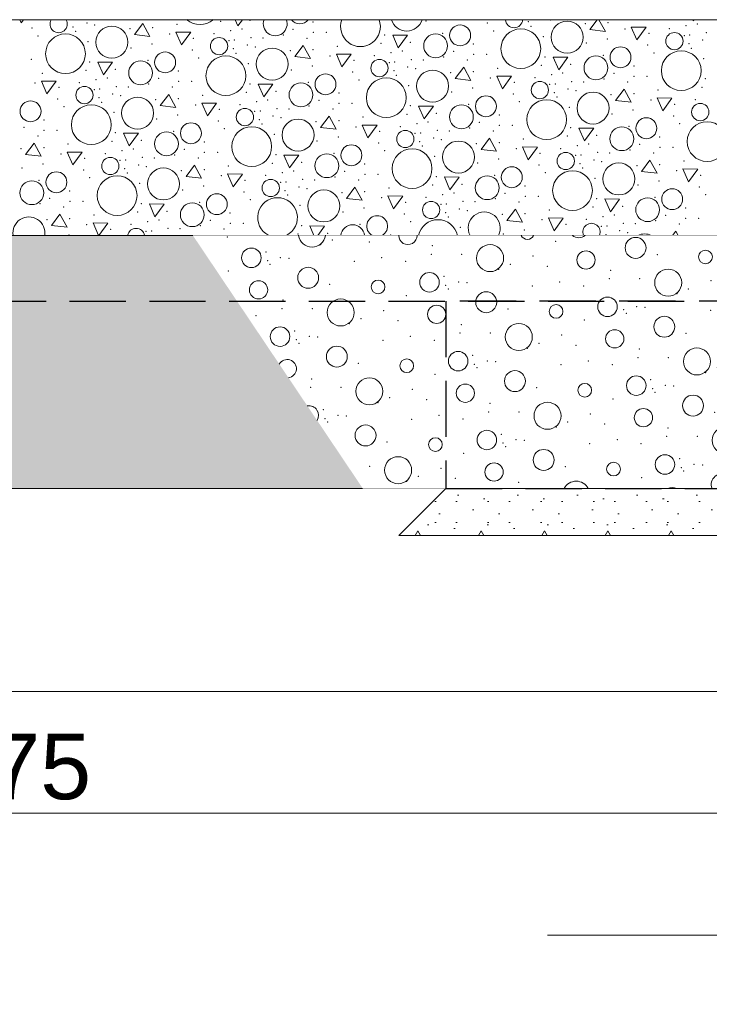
# Model space of a CAD drawing. Header units: millimetres. Extents: x -12989 to 381814, y -50461 to 30884.
# Tile 76 of 111: x 375924 to 377394, y -48361 to -46261. Entities that reach past the tile are written whole.
import ezdxf

# ---------------------------------------------------------------- set-up
doc = ezdxf.new("R2010")
doc.units = ezdxf.units.MM
doc.header["$MEASUREMENT"] = 0
doc.linetypes.add('Krawędzie ukryte', pattern=[170, 120, -50])
doc.linetypes.add('Wipeout_Contour', pattern=[1000, 0, -1000])
for name, color, linetype, lineweight in [('0_Nr_pióra__21', 7, 'Continuous', 25), ('A__STROPY_Nr_pióra__49', 7, 'Continuous', 15), ('A__STROPY_Nr_pióra__69', 7, 'Continuous', 13), ('A_WYPEŁNIENIA RYSUNKI_Nr_pióra__18', 9, 'Continuous', 13), ('Nowe_A_OZN_ODNOSNIKI_Nr_pióra__6', 7, 'Continuous', 13), ('Nowe_A_OZN_ODNOSNIKI_Nr_pióra__85', 7, 'Continuous', 13), ('Nowe_A_WYM_Nr_pióra__1', 7, 'Continuous', 13), ('Nowe_A_WYM_Nr_pióra__45', 7, 'Continuous', 15), ('Nowe_A_WYM_Nr_pióra__85', 7, 'Continuous', 13)]:
    doc.layers.add(name, color=color, linetype=linetype, lineweight=lineweight)
for name, color, linetype in [('A__STROPY', 7, 'Continuous'), ('A_WYPEŁNIENIA RYSUNKI', 7, 'Continuous'), ('Nowe_A_WYM', 7, 'Continuous')]:
    doc.layers.add(name, color=color, linetype=linetype)
for name, color, linetype, lineweight, true_color in [('A__STROPY_Nr_pióra__173', 7, 'Continuous', 5, 0x6a6a6a), ('A__STROPY_Nr_pióra__178', 7, 'Continuous', 5, 0x6a6a6a), ('A_WYPEŁNIENIA RYSUNKI_Nr_pióra__242', 7, 'Continuous', 13, 0xa7a7a7)]:
    doc.layers.add(name, color=color, linetype=linetype, lineweight=lineweight, true_color=true_color)
doc.styles.add('STYL_AUTOMATYCZNY_4', font='arial.ttf')
doc.dimstyles.new('STYL_AUTOMATYCZNY__1', dxfattribs={"dimtxt": 139.999998, "dimasz": 57, "dimexe": 0.18, "dimexo": 0.0625, "dimgap": 0, "dimtad": 1, "dimtih": 1, "dimtoh": 1, "dimdec": 0, "dimlfac": 0.1, "dimzin": 0, "dimdsep": 46, "dimtxsty": 'STYL_AUTOMATYCZNY_4', "dimblk": 'ARROWHEAD_6', "dimblk1": 'ARROWHEAD_6', "dimblk2": 'ARROWHEAD_6', "dimcen": 0.09, "dimse1": 1, "dimse2": 1, "dimclrd": 7, "dimclre": 7, "dimclrt": 7, "dimadec": 0, "dimazin": 0, "dimtfac": 1, "dimtdec": 4, "dimtmove": 0, "dimatfit": 3, "dimfxl": 0, "dimtolj": 1, "dimtzin": 0, "dimarcsym": 0})
doc.dimstyles.new('STYL_AUTOMATYCZNY__2', dxfattribs={"dimtxt": 139.999998, "dimasz": 57, "dimexe": 0.18, "dimexo": 0.0625, "dimgap": 0, "dimtad": 1, "dimdec": 0, "dimlfac": 0.1, "dimzin": 0, "dimdsep": 46, "dimtxsty": 'STYL_AUTOMATYCZNY_4', "dimblk": 'ARROWHEAD_6', "dimblk1": 'ARROWHEAD_6', "dimblk2": 'ARROWHEAD_6', "dimcen": 0.09, "dimse1": 1, "dimse2": 1, "dimclrd": 7, "dimclre": 7, "dimclrt": 7, "dimadec": 0, "dimazin": 0, "dimtfac": 1, "dimtdec": 4, "dimtmove": 0, "dimatfit": 3, "dimfxl": 0, "dimtolj": 1, "dimtzin": 0, "dimarcsym": 0})
doc.dimstyles.new('STYL_AUTOMATYCZNY__3', dxfattribs={"dimtxt": 0.18, "dimasz": 91.2, "dimexe": 0.18, "dimexo": 0.0625, "dimgap": 0, "dimtad": 0, "dimtih": 1, "dimtoh": 1, "dimdec": 4, "dimzin": 0, "dimdsep": 46, "dimcen": 0.09, "dimadec": 0, "dimazin": 0, "dimtfac": 1, "dimtdec": 4, "dimtmove": 0, "dimatfit": 3, "dimldrblk": 'ARROWHEAD_5', "dimfxl": 0, "dimtolj": 1, "dimtzin": 0, "dimarcsym": 0})

# ---------------------------------------------------------------- blocks, each defined once
blk = doc.blocks.new('*X105', base_point=(363535.4, -45960.6))
at = {"layer": 'A__STROPY_Nr_pióra__178', "color": 251, "linetype": 'Continuous', "lineweight": 5, "true_color": 0x6a6a6a}
for p, q in [((375924, -46260.6), (375927.1, -46267.6)), ((375927.1, -46267.6), (375932.2, -46260.6)), ((376383.4, -46260.6), (376389.2, -46274)), ((376389.2, -46274), (376399, -46260.6)), ((377155.3, -46260.6), (377139.3, -46281.6)), ((377172.6, -46285.6), (377159, -46260.6)), ((377358.9, -46260.6), (377360.1, -46263.3)), ((377360.1, -46263.3), (377362.1, -46260.6)), ((376186.6, -46268.5), (376168.4, -46292.3)), ((376201.7, -46296.3), (376186.6, -46268.5)), ((377139.3, -46281.6), (377172.6, -46285.6)), ((377228, -46276.3), (377240, -46303.8)), ((377259.6, -46276.6), (377228, -46276.3)), ((377240, -46303.8), (377259.6, -46276.6)), ((376168.4, -46292.3), (376201.7, -46296.3)), ((376257.1, -46287), (376269.1, -46314.5)), ((376288.7, -46287.3), (376257.1, -46287)), ((376269.1, -46314.5), (376288.7, -46287.3)), ((376719.3, -46293.4), (376731.2, -46320.9)), ((376750.9, -46293.7), (376719.3, -46293.4)), ((376731.2, -46320.9), (376750.9, -46293.7)), ((376528.6, -46315.4), (376510.4, -46339.2)), ((376543.7, -46343.1), (376528.6, -46315.4)), ((376510.4, -46339.2), (376543.7, -46343.1)), ((376599.1, -46333.9), (376611.1, -46361.3)), ((376630.7, -46334.2), (376599.1, -46333.9)), ((376611.1, -46361.3), (376630.7, -46334.2)), ((377061.2, -46340.3), (377073.2, -46367.7)), ((377092.9, -46340.6), (377061.2, -46340.3)), ((377073.2, -46367.7), (377092.9, -46340.6)), ((376090.4, -46351), (376102.3, -46378.5)), ((376122, -46351.3), (376090.4, -46351)), ((376102.3, -46378.5), (376122, -46351.3)), ((376870.6, -46362.2), (376852.4, -46386)), ((376885.7, -46390), (376870.6, -46362.2)), ((376852.4, -46386), (376885.7, -46390)), ((376941.1, -46380.7), (376953, -46408.2)), ((376972.7, -46381.1), (376941.1, -46380.7)), ((376953, -46408.2), (376972.7, -46381.1)), ((375970.2, -46391.5), (375982.1, -46418.9)), ((376001.8, -46391.8), (375970.2, -46391.5)), ((375982.1, -46418.9), (376001.8, -46391.8)), ((376432.3, -46397.9), (376444.3, -46425.3)), ((376464, -46398.2), (376432.3, -46397.9)), ((376444.3, -46425.3), (376464, -46398.2)), ((377212.5, -46409.1), (377194.4, -46432.9)), ((377227.7, -46436.8), (377212.5, -46409.1)), ((376241.6, -46419.8), (376223.5, -46443.6)), ((376256.8, -46447.6), (376241.6, -46419.8)), ((377283.1, -46427.6), (377295, -46455.1)), ((377314.7, -46427.9), (377283.1, -46427.6)), ((377295, -46455.1), (377314.7, -46427.9)), ((376223.5, -46443.6), (376256.8, -46447.6)), ((376312.2, -46438.3), (376324.1, -46465.8)), ((376343.8, -46438.6), (376312.2, -46438.3)), ((376324.1, -46465.8), (376343.8, -46438.6)), ((376774.3, -46444.7), (376786.3, -46472.2)), ((376806, -46445), (376774.3, -46444.7)), ((376786.3, -46472.2), (376806, -46445)), ((377194.4, -46432.9), (377227.7, -46436.8)), ((376583.6, -46466.7), (376565.5, -46490.5)), ((376598.8, -46494.4), (376583.6, -46466.7)), ((376565.5, -46490.5), (376598.8, -46494.4)), ((376654.2, -46485.2), (376666.1, -46512.6)), ((376685.8, -46485.5), (376654.2, -46485.2)), ((376666.1, -46512.6), (376685.8, -46485.5)), ((377116.3, -46491.6), (377128.3, -46519)), ((377147.9, -46491.9), (377116.3, -46491.6)), ((377128.3, -46519), (377147.9, -46491.9)), ((376145.4, -46502.3), (376157.4, -46529.7)), ((376177, -46502.6), (376145.4, -46502.3)), ((376157.4, -46529.7), (376177, -46502.6)), ((376925.6, -46513.5), (376907.5, -46537.3)), ((376940.8, -46541.3), (376925.6, -46513.5)), ((375954.7, -46524.2), (375936.6, -46548)), ((375969.9, -46552), (375954.7, -46524.2)), ((376996.2, -46532), (377008.1, -46559.5)), ((377027.8, -46532.3), (376996.2, -46532)), ((377008.1, -46559.5), (377027.8, -46532.3)), ((375936.6, -46548), (375969.9, -46552)), ((376025.3, -46542.8), (376037.2, -46570.2)), ((376056.9, -46543.1), (376025.3, -46542.8)), ((376037.2, -46570.2), (376056.9, -46543.1)), ((376487.4, -46549.2), (376499.3, -46576.6)), ((376519, -46549.5), (376487.4, -46549.2)), ((376499.3, -46576.6), (376519, -46549.5)), ((376907.5, -46537.3), (376940.8, -46541.3)), ((376296.7, -46571.1), (376278.6, -46594.9)), ((376311.9, -46598.8), (376296.7, -46571.1)), ((377267.6, -46560.4), (377249.5, -46584.2)), ((377282.8, -46588.1), (377267.6, -46560.4)), ((376278.6, -46594.9), (376311.9, -46598.8)), ((376367.3, -46589.6), (376379.2, -46617.1)), ((376398.9, -46589.9), (376367.3, -46589.6)), ((376379.2, -46617.1), (376398.9, -46589.9)), ((376829.4, -46596), (376841.3, -46623.5)), ((376861, -46596.3), (376829.4, -46596)), ((376841.3, -46623.5), (376861, -46596.3)), ((377249.5, -46584.2), (377282.8, -46588.1)), ((377338.1, -46578.9), (377350.1, -46606.3)), ((377369.8, -46579.2), (377338.1, -46578.9)), ((377350.1, -46606.3), (377369.8, -46579.2)), ((376638.7, -46618), (376620.6, -46641.8)), ((376653.9, -46645.7), (376638.7, -46618)), ((376709.2, -46636.5), (376721.2, -46663.9)), ((376740.9, -46636.8), (376709.2, -46636.5)), ((376721.2, -46663.9), (376740.9, -46636.8)), ((376200.5, -46653.6), (376212.4, -46681)), ((376232.1, -46653.9), (376200.5, -46653.6)), ((376212.4, -46681), (376232.1, -46653.9)), ((376620.6, -46641.8), (376653.9, -46645.7)), ((377171.4, -46642.9), (377183.3, -46670.3)), ((377203, -46643.2), (377171.4, -46642.9)), ((377183.3, -46670.3), (377203, -46643.2)), ((376009.8, -46675.5), (375991.7, -46699.3)), ((376024.9, -46703.3), (376009.8, -46675.5)), ((376980.7, -46664.8), (376962.6, -46688.6)), ((376995.8, -46692.6), (376980.7, -46664.8)), ((375991.7, -46699.3), (376024.9, -46703.3)), ((376080.3, -46694), (376091.9, -46720.6)), ((376112, -46694.3), (376080.3, -46694)), ((376092.9, -46720.6), (376112, -46694.3)), ((376542.5, -46700.5), (376551.2, -46720.6)), ((376574.1, -46700.8), (376542.5, -46700.5)), ((376559.7, -46720.6), (376574.1, -46700.8)), ((376962.6, -46688.6), (376995.8, -46692.6)), ((377051.2, -46683.3), (377063.2, -46710.8)), ((377082.8, -46683.6), (377051.2, -46683.3)), ((377063.2, -46710.8), (377082.8, -46683.6)), ((377322.7, -46711.7), (377315.9, -46720.6)), ((377327.5, -46720.6), (377322.7, -46711.7))]:
    blk.add_line(p, q, dxfattribs=at)
for centre, radius in [((376120.3, -46308.5), 34.1), ((376862.9, -46294), 22.3), ((376992.4, -46322.4), 42.4), ((377091.2, -46297.8), 34.1), ((376021.6, -46333.2), 42.4), ((376349, -46317), 18.4), ((376810.7, -46316.4), 25.4), ((377319.9, -46306.3), 18.4), ((376462.3, -46355.3), 34.1), ((377204.9, -46340.8), 22.3), ((376234, -46351.6), 22.3), ((376363.5, -46380), 42.4), ((376691, -46363.8), 18.4), ((377152.6, -46363.2), 25.4), ((377334.4, -46369.3), 42.4), ((376181.7, -46373.9), 25.4), ((376576, -46398.4), 22.3), ((376705.5, -46426.9), 42.4), ((376804.3, -46402.2), 34.1), ((376062.1, -46421.4), 18.4), ((376523.7, -46420.8), 25.4), ((377033, -46410.7), 18.4), ((376175.4, -46459.8), 34.1), ((376918, -46445.3), 22.3), ((377146.3, -46449), 34.1), ((375947.1, -46456), 22.3), ((376076.6, -46484.5), 42.4), ((376404.1, -46468.3), 18.4), ((376865.7, -46467.7), 25.4), ((377047.5, -46473.7), 42.4), ((377375, -46457.6), 18.4), ((376517.4, -46506.6), 34.1), ((377260, -46492.1), 22.3), ((376289.1, -46502.8), 22.3), ((376418.6, -46531.3), 42.4), ((377207.7, -46514.5), 25.4), ((377389.5, -46520.6), 42.4), ((376236.8, -46525.2), 25.4), ((376746.1, -46515.1), 18.4), ((376631.1, -46549.7), 22.3), ((376760.6, -46578.2), 42.4), ((376859.4, -46553.5), 34.1), ((376117.2, -46572.7), 18.4), ((376578.8, -46572.1), 25.4), ((377088.1, -46562), 18.4), ((376230.4, -46611), 34.1), ((376973.1, -46596.6), 22.3), ((377201.3, -46600.3), 34.1), ((376002.2, -46607.3), 22.3), ((376131.7, -46635.7), 42.4), ((376920.8, -46619), 25.4), ((377102.6, -46625), 42.4), ((375949.9, -46629.7), 25.4), ((376459.2, -46619.6), 18.4), ((376344.2, -46654.1), 22.3), ((376572.4, -46657.9), 34.1), ((377262.8, -46665.8), 25.4), ((377315.1, -46643.4), 22.3), ((376291.9, -46676.5), 25.4), ((376801.2, -46666.4), 18.4)]:
    blk.add_circle(centre, radius, dxfattribs=at)
for centre, radius, start, end in [((376007, -46270.1), 18.4, 148.7945, 31.2055), ((376308.5, -46228.7), 42.4, 228.6475, 311.3525), ((376468.7, -46269.5), 25.4, 159.4631, 20.5369), ((376521, -46247.1), 22.3, 217.1244, 322.8756), ((376650.5, -46275.6), 42.4, 159.3112, 20.6888), ((376749.2, -46250.9), 34.1, 196.5056, 343.4944), ((376977.9, -46259.4), 18.4, 183.6786, 356.3214), ((376473.7, -46682.6), 42.4, 296.4867, 243.5133), ((375943.5, -46715.5), 34.1, 351.3846, 188.6154), ((376686.1, -46701), 22.3, 298.5683, 241.4317), ((376914.4, -46704.8), 34.1, 332.3748, 207.6252), ((376633.9, -46723.4), 25.4, 6.3086, 173.6914), ((376815.7, -46729.5), 42.4, 12.0587, 167.9413), ((377143.1, -46713.3), 18.4, 336.5916, 203.4084), ((376172.2, -46724), 18.4, 10.6603, 169.3397), ((377256.4, -46751.6), 34.1, 65.4219, 114.5781)]:
    blk.add_arc(centre, radius, start, end, dxfattribs=at)
for p in [(376415.1, -46262.1), (376415.1, -46262.1), (377055, -46260.9), (375950.1, -46278.5), (376037.8, -46275.9), (376067.3, -46267.7), (376084.1, -46271.6), (376158.8, -46279.7), (376207.4, -46277.8), (376259, -46270.3), (376352.4, -46264), (376397.8, -46280.5), (376506.9, -46281.3), (376549.4, -46265.8), (376790, -46263.5), (376921, -46267.8), (377008.6, -46265.1), (377014.2, -46274.5), (377129.7, -46269), (377178.3, -46267.1), (377214.6, -46280.3), (377309.2, -46279.6), (377344.7, -46273.4), (377368.7, -46269.8), (375963.3, -46295.1), (376043.4, -46285.3), (376243.7, -46291), (376294.5, -46300.4), (376338.3, -46290.3), (376373.8, -46284.2), (376381.8, -46304.2), (376417.1, -46298.8), (376442.7, -46299.6), (376485.9, -46293.2), (376536.5, -46300.1), (376549.7, -46287.7), (376577.6, -46287.7), (376702, -46293), (376826.1, -46290), (376934.2, -46284.4), (377040.5, -46296.5), (377176.8, -46301.7), (377265.4, -46289.6), (377340.8, -46294.4), (377352.7, -46293.5), (377380.1, -46303.8), (377388, -46288.1), (376069.6, -46307.3), (376161, -46321.1), (376205.9, -46312.5), (376292.1, -46325.4), (376369.9, -46305.1), (376379.7, -46322.7), (376409.3, -46314.5), (376426.1, -46318.5), (376549.4, -46324.6), (376601, -46317.1), (376694.4, -46310.9), (376757, -46309), (376757, -46309), (376891.4, -46312.7), (377131.9, -46310.4), (377263, -46314.7), (377350.6, -46312), (377356.2, -46321.4), (375948.7, -46345.2), (376305.3, -46342), (376385.3, -46332.1), (376500.8, -46326.6), (376585.7, -46337.9), (376680.3, -46337.2), (376715.8, -46331), (376739.8, -46327.4), (376759.1, -46345.6), (376784.7, -46346.4), (376827.9, -46340.1), (376848.9, -46328.1), (376878.5, -46346.9), (376891.7, -46334.5), (376919.6, -46334.5), (377044, -46339.9), (377168.1, -46336.9), (377276.2, -46331.3), (377382.5, -46343.4), (376073.1, -46350.6), (376128.1, -46366.6), (376128.1, -46366.6), (376197.2, -46347.6), (376411.6, -46354.1), (376503, -46368), (376547.9, -46359.3), (376636.5, -46347.2), (376711.9, -46352), (376723.7, -46351), (376751.2, -46361.4), (376768, -46365.3), (376942.9, -46364), (377036.4, -46357.7), (377099, -46355.9), (377099, -46355.9), (377233.4, -46359.5), (375972.1, -46374.7), (376065.5, -46368.4), (376086.9, -46388.6), (376110.9, -46384.9), (376220, -46385.7), (376262.5, -46370.2), (376634.1, -46372.2), (376647.3, -46388.9), (376721.7, -46369.6), (376727.3, -46379), (376842.8, -46373.5), (376891.4, -46371.5), (376927.7, -46384.7), (377022.3, -46384.1), (377057.8, -46377.9), (377081.8, -46374.2), (377169.9, -46386.9), (377190.9, -46375), (377233.7, -46381.4), (377261.6, -46381.4), (377386, -46386.7), (375956.8, -46395.4), (376007.5, -46404.8), (376051.4, -46394.8), (376083, -46409.5), (376094.8, -46408.6), (376130.2, -46403.2), (376155.8, -46404), (376199, -46397.6), (376249.6, -46404.5), (376262.8, -46392.1), (376290.7, -46392.1), (376415.1, -46397.5), (376539.2, -46394.5), (376753.6, -46401), (376889.9, -46406.2), (376978.4, -46394.1), (377053.9, -46398.8), (377065.7, -46397.9), (377093.2, -46408.2), (377101.1, -46392.5), (377126.7, -46393.3), (377220.5, -46393.8), (377378.4, -46404.6), (376005.2, -46429.8), (376092.8, -46427.2), (376122.3, -46419), (376139.1, -46422.9), (376262.5, -46429.1), (376314, -46421.6), (376407.5, -46415.3), (376470.1, -46413.4), (376470.1, -46413.4), (376604.4, -46417.1), (376845, -46414.8), (376976.1, -46419.1), (377063.7, -46416.4), (377069.3, -46425.8), (377110, -46412.2), (377184.7, -46420.3), (377233.4, -46418.4), (377284.9, -46410.9), (377364.2, -46430.9), (376018.4, -46446.4), (376098.4, -46436.5), (376213.8, -46431), (376298.8, -46442.3), (376349.5, -46451.6), (376393.4, -46441.6), (376428.9, -46435.4), (376452.9, -46431.8), (376472.2, -46450.1), (376497.8, -46450.9), (376541, -46444.5), (376562, -46432.6), (376591.6, -46451.4), (376604.8, -46439), (376632.6, -46439), (376757, -46444.3), (376881.2, -46441.3), (376989.3, -46435.7), (377095.6, -46447.8), (377269.7, -46431.6), (377320.4, -46440.9), (376124.7, -46458.5), (376216.1, -46472.4), (376261, -46463.7), (376425, -46456.4), (376436.8, -46455.5), (376464.3, -46465.8), (376481.1, -46469.8), (376656, -46468.4), (376749.5, -46462.2), (376812.1, -46460.3), (376812.1, -46460.3), (376946.4, -46464), (377187, -46461.7), (377231.9, -46453), (377318.1, -46466), (375933.1, -46490.1), (375975.5, -46474.7), (376347.2, -46476.7), (376360.4, -46493.3), (376434.8, -46474), (376440.4, -46483.4), (376555.8, -46477.9), (376604.5, -46475.9), (376640.8, -46489.2), (376735.3, -46488.5), (376770.9, -46482.3), (376794.8, -46478.6), (376883, -46491.3), (376904, -46479.4), (376946.8, -46485.8), (376974.6, -46485.8), (377099, -46491.2), (377223.2, -46488.2), (377331.3, -46482.6), (375962.7, -46508.9), (375975.9, -46496.5), (376003.7, -46496.5), (376128.1, -46501.9), (376252.3, -46498.9), (376466.6, -46505.4), (376603, -46510.6), (376691.5, -46498.5), (376767, -46503.2), (376778.8, -46502.3), (376806.3, -46512.7), (376814.2, -46496.9), (376839.8, -46497.7), (376933.6, -46498.2), (377091.5, -46509), (377154.1, -46507.2), (377154.1, -46507.2), (377288.4, -46510.8), (375926.9, -46535.5), (375975.6, -46533.5), (376027.1, -46526), (376120.6, -46519.7), (376183.2, -46517.9), (376183.2, -46517.9), (376317.5, -46521.5), (376558.1, -46519.3), (376689.2, -46523.5), (376776.8, -46520.9), (376782.4, -46530.3), (376823.1, -46516.6), (376897.8, -46524.8), (376946.5, -46522.8), (376998, -46515.3), (377077.3, -46535.4), (377112.9, -46529.2), (377136.8, -46525.5), (377246, -46526.3), (377288.8, -46532.7), (377316.6, -46532.7), (376011.9, -46546.7), (376062.6, -46556.1), (376106.4, -46546.1), (376142, -46539.9), (376165.9, -46536.2), (376185.2, -46554.5), (376210.9, -46555.3), (376254.1, -46548.9), (376275.1, -46537), (376304.7, -46555.8), (376317.9, -46543.4), (376345.7, -46543.4), (376470.1, -46548.7), (376594.3, -46545.8), (376702.4, -46540.1), (376808.6, -46552.3), (376982.8, -46536), (377033.5, -46545.4), (377109, -46550.1), (377120.8, -46549.2), (377156.1, -46543.8), (377181.7, -46544.6), (377225, -46538.2), (377275.6, -46545.1), (375929.2, -46576.8), (375974, -46568.2), (376138.1, -46560.8), (376149.9, -46559.9), (376177.4, -46570.2), (376194.2, -46574.2), (376369.1, -46572.9), (376462.6, -46566.6), (376525.2, -46564.7), (376525.2, -46564.7), (376659.5, -46568.4), (376900.1, -46566.1), (376944.9, -46557.5), (377031.2, -46570.4), (377118.8, -46567.7), (377124.4, -46577.1), (377148.3, -46559.5), (377165.1, -46563.5), (377239.8, -46571.6), (377288.4, -46569.7), (377340, -46562.1), (376060.3, -46581.1), (376073.5, -46597.7), (376147.9, -46578.4), (376153.5, -46587.8), (376268.9, -46582.3), (376317.5, -46580.4), (376353.9, -46593.6), (376448.4, -46592.9), (376484, -46586.7), (376507.9, -46583.1), (376596.1, -46595.8), (376617, -46583.9), (376659.9, -46590.3), (376687.7, -46590.3), (376812.1, -46595.6), (376936.3, -46592.6), (377044.4, -46587), (377324.8, -46582.9), (377375.5, -46592.2), (375965.4, -46603.3), (376179.7, -46609.8), (376316, -46615), (376404.6, -46602.9), (376480.1, -46607.7), (376491.9, -46606.8), (376519.4, -46617.1), (376527.2, -46601.4), (376552.8, -46602.2), (376646.7, -46602.7), (376711.1, -46619.7), (376804.5, -46613.4), (376867.2, -46611.6), (376867.2, -46611.6), (377001.5, -46615.3), (377150.6, -46599.1), (377242.1, -46613), (377286.9, -46604.3), (377373.1, -46617.3), (376030.6, -46626), (376271.2, -46623.7), (376402.2, -46628), (376489.9, -46625.3), (376495.5, -46634.7), (376536.2, -46621), (376610.9, -46629.2), (376659.5, -46627.2), (376695.9, -46640.4), (376790.4, -46639.8), (376825.9, -46633.6), (376849.9, -46629.9), (376959, -46630.7), (377001.9, -46637.1), (377029.7, -46637.1), (377278.3, -46639.5), (377386.4, -46633.9), (375967.2, -46653.3), (375988.1, -46641.4), (376017.8, -46660.2), (376031, -46647.8), (376058.8, -46647.8), (376183.2, -46653.2), (376307.4, -46650.2), (376415.5, -46644.6), (376521.7, -46656.7), (376658, -46661.9), (376746.6, -46649.8), (376822.1, -46654.5), (376833.9, -46653.6), (376869.2, -46648.2), (376894.8, -46649), (376938.1, -46642.6), (376988.7, -46649.5), (377146.5, -46660.3), (377154.1, -46642.5), (377209.2, -46658.4), (377209.2, -46658.4), (376082.2, -46677.3), (376175.6, -46671), (376238.3, -46669.2), (376238.3, -46669.2), (376372.6, -46672.8), (376613.2, -46670.5), (376744.2, -46674.8), (376831.9, -46672.2), (376837.5, -46681.6), (376861.4, -46664), (376878.2, -46667.9), (376952.9, -46676), (377001.5, -46674.1), (377053.1, -46666.6), (377167.9, -46680.5), (377191.9, -46676.8), (377301, -46677.6), (377343.5, -46662.1), (375982, -46686.8), (376030.6, -46684.8), (376066.9, -46698), (376161.5, -46697.4), (376197, -46691.2), (376221, -46687.5), (376309.2, -46700.2), (376330.1, -46688.3), (376373, -46694.7), (376400.8, -46694.7), (376525.2, -46700), (376649.3, -46697.1), (376757.4, -46691.4), (376863.7, -46703.6), (377037.8, -46687.3), (377088.6, -46696.7), (377132.4, -46686.6), (377164, -46701.4), (377175.9, -46700.5), (377211.2, -46695.1), (377236.8, -46695.9), (377280, -46689.5), (377330.6, -46696.4), (377343.9, -46684), (377371.7, -46684), (376029.1, -46719.5), (376117.7, -46707.4), (376193.1, -46712.1), (376205, -46711.2), (376240.3, -46705.8), (376265.9, -46706.6), (376359.7, -46707.1), (376517.6, -46717.9), (376580.3, -46716), (376580.3, -46716), (376714.6, -46719.7), (376955.2, -46717.4), (377000, -46708.8), (377173.8, -46719), (377203.4, -46710.8), (377220.2, -46714.8)]:
    blk.add_point(p, dxfattribs=at)
blk = doc.blocks.new('ElemPrzekroju_87_1', base_point=(363535.4, -45960.6))
at = {"color": 254, "linetype": 'Wipeout_Contour', "lineweight": 0, "ltscale": 1496013.813862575}
blk.add_wipeout([(363818.5, -46720.6), (363818.5, -47260.6), (378258.5, -47260.6), (378258.5, -46720.6)], dxfattribs=at).dxf.layer = 'A__STROPY'
at = {"layer": 'A__STROPY_Nr_pióra__173', "linetype": 'Continuous', "lineweight": 5, "true_color": 0x6a6a6a}
h = blk.add_hatch(dxfattribs=at)
h.set_pattern_fill('Grunt_0001', color=251, style=0, pattern_type=2)
h.set_pattern_definition([(45, (363535.4, -45960.59), (-95.4594, 95.4594), []), (45, (363503.58, -45928.77), (-190.919, 190.919), []), (45, (363471.76, -45896.95), (-190.919, 190.919), []), (135, (363439.945, -45865.132), (31.8198, 31.8198), [135, -135])])
h.paths.add_polyline_path([(363818.5, -46720.6), (363818.5, -47260.6), (378258.5, -47260.6), (378258.5, -46720.6)])
at = {"layer": 'A__STROPY_Nr_pióra__69', "color": 7, "linetype": 'Continuous', "lineweight": 13}
blk.add_line((378258.5, -47260.6), (363818.5, -47260.6), dxfattribs=at)
at = {"color": 254, "linetype": 'Wipeout_Contour', "lineweight": 0, "ltscale": 1495763.64850737}
blk.add_wipeout([(363818.5, -46720.6), (378258.5, -46720.6), (378258.5, -46260.6), (363818.5, -46260.6)], dxfattribs=at).dxf.layer = 'A__STROPY'
at = {"layer": 'A__STROPY_Nr_pióra__49', "color": 7, "linetype": 'Continuous', "lineweight": 15}
for p, q in [((378258.5, -46260.6), (363818.5, -46260.6)), ((378258.5, -46720.6), (363818.5, -46720.6))]:
    blk.add_line(p, q, dxfattribs=at)
at = {"layer": 'A__STROPY', "lineweight": 0}
blk.add_blockref('*X105', (363535.4, -45960.6), dxfattribs=at)
blk = doc.blocks.new('*X163', base_point=(363535.4, -45960.6))
at = {"layer": 'A_WYPEŁNIENIA RYSUNKI_Nr_pióra__242', "color": 253, "linetype": 'Continuous', "lineweight": 13, "true_color": 0xa7a7a7}
for centre, radius in [((376926.9, -46769.1), 28.8), ((377237.1, -46747.3), 22.3), ((377495.7, -46757), 20.8), ((378004.7, -46757.7), 28.8), ((378209.2, -46761.7), 19.5), ((376417.9, -46768.4), 20.8), ((377131.4, -46773.1), 19.5), ((377386.1, -46766.7), 14.6), ((377616.8, -46799.6), 22.3), ((376539, -46811), 22.3), ((376797.6, -46820.6), 20.8), ((377306.6, -46821.4), 28.8), ((377511.1, -46825.3), 19.5), ((377765.8, -46819), 14.6), ((377875.4, -46809.2), 20.8), ((376433.2, -46836.8), 19.5), ((376688, -46830.4), 14.6), ((377996.5, -46851.8), 22.3), ((376918.6, -46863.2), 22.3), ((377686.3, -46873.6), 28.8), ((376608.4, -46885), 28.8), ((376812.9, -46889), 19.5), ((377067.6, -46882.7), 14.6), ((377177.2, -46872.9), 20.8), ((377890.7, -46877.6), 19.5), ((378145.5, -46871.2), 14.6), ((376988.1, -46937.3), 28.8), ((377298.3, -46915.5), 22.3), ((377556.9, -46925.1), 20.8), ((378065.9, -46925.9), 28.8), ((378270.4, -46929.8), 19.5), ((376479.1, -46936.5), 20.8), ((377192.6, -46941.3), 19.5), ((377447.3, -46934.9), 14.6), ((377678, -46967.7), 22.3), ((376600.2, -46979.2), 22.3), ((376858.8, -46988.8), 20.8), ((377367.8, -46989.5), 28.8), ((377572.3, -46993.5), 19.5), ((377827, -46987.1), 14.6), ((377936.6, -46977.4), 20.8), ((376749.2, -46998.6), 14.6), ((378057.7, -47020), 22.3), ((376979.9, -47031.4), 22.3), ((377747.5, -47041.8), 28.8), ((378316.3, -47029.6), 20.8), ((376669.6, -47053.2), 28.8), ((376874.1, -47057.2), 19.5), ((377128.8, -47050.8), 14.6), ((377238.5, -47041), 20.8), ((377952, -47045.8), 19.5), ((378206.7, -47039.4), 14.6), ((377049.3, -47105.4), 28.8), ((377359.5, -47083.7), 22.3), ((377618.1, -47093.3), 20.8), ((378127.1, -47094), 28.8), ((378331.6, -47098), 19.5), ((377253.8, -47109.4), 19.5), ((377508.5, -47103.1), 14.6), ((377739.2, -47135.9), 22.3), ((376661.4, -47147.3), 22.3), ((376920, -47157), 20.8), ((377429, -47157.7), 28.8), ((377633.5, -47161.7), 19.5), ((377888.2, -47155.3), 14.6), ((377997.8, -47145.5), 20.8), ((376810.4, -47166.7), 14.6), ((378118.9, -47188.2), 22.3), ((377041.1, -47199.6), 22.3), ((377808.7, -47209.9), 28.8), ((376730.8, -47221.4), 28.8), ((376935.3, -47225.3), 19.5), ((377190, -47219), 14.6), ((377299.7, -47209.2), 20.8), ((378013.2, -47213.9), 19.5), ((378267.9, -47207.6), 14.6)]:
    blk.add_circle(centre, radius, dxfattribs=at)
for centre, radius, start, end in [((376547.2, -46716.9), 28.8, 187.4365, 352.5635), ((376751.7, -46720.8), 19.5, 179.2524, 0.7476), ((377006.4, -46714.5), 14.6, 204.7615, 335.2385), ((377116, -46704.7), 20.8, 229.7626, 310.2374), ((377625.1, -46705.5), 28.8, 211.7682, 328.2318), ((377829.5, -46709.4), 19.5, 214.8816, 325.1184), ((378255.1, -46861.5), 20.8, 80.5345, 2.387), ((378376.2, -46904.1), 22.3, 147.3434, 212.6566), ((376494.4, -47004.9), 19.5, 277.4937, 150.2446), ((376540.3, -47104.7), 20.8, 329.0781, 98.6602), ((378377.5, -47197.8), 20.8, 164.7306, 195.2694), ((377110.5, -47273.6), 28.8, 26.9121, 153.0879), ((377420.7, -47251.8), 22.3, 336.7992, 203.2008), ((377679.3, -47261.5), 20.8, 2.3732, 177.6268), ((378188.4, -47262.2), 28.8, 3.1854, 176.8146), ((377315, -47277.6), 19.5, 60.5177, 119.4823), ((377569.7, -47271.2), 14.6, 46.895, 133.105)]:
    blk.add_arc(centre, radius, start, end, dxfattribs=at)
for p in [(376366.9, -46723.9), (377747.1, -46723.1), (378144.5, -46721.6), (376565.7, -46740.7), (376590.5, -46730.2), (376669.3, -46734.5), (376804, -46742.7), (377066.6, -46733), (377526.8, -46744.7), (377643.5, -46729.3), (377881.9, -46731.3), (376448.9, -46756.1), (376801.4, -46760.7), (376866.3, -46760.8), (376866.3, -46760.8), (377018.2, -46764.9), (377283.2, -46761.6), (377530.4, -46763.4), (377557.9, -46756.3), (377575.8, -46757.9), (377715.3, -46764.9), (377773.6, -46756.4), (377824.4, -46764.7), (377879.2, -46749.3), (377944.1, -46749.4), (377944.1, -46749.4), (378096, -46753.5), (376452.6, -46774.9), (376457.9, -46782.6), (376480, -46767.8), (376498, -46769.3), (376637.4, -46776.3), (376695.7, -46767.8), (376746.6, -46776.2), (376970.1, -46782.4), (377049, -46786.8), (377446.3, -46785.2), (377535.7, -46771.2), (378023.2, -46781.6), (378048, -46771), (378126.8, -46775.3), (376368.5, -46796.7), (376828.6, -46808.3), (376945.4, -46793), (377183.7, -46795), (377906.5, -46796.9), (377937.6, -46808.6), (378153.3, -46808.6), (376585, -46825.3), (376832.3, -46827.1), (376859.7, -46820), (376877.7, -46821.6), (377017.1, -46828.6), (377075.4, -46820.1), (377126.2, -46828.4), (377181.1, -46813), (377246, -46813), (377246, -46813), (377397.8, -46817.2), (377662.9, -46813.9), (377910.1, -46815.7), (377915.4, -46823.4), (377955.5, -46810.2), (378095, -46817.1), (378204.1, -46817), (376748.1, -46848.9), (376837.6, -46834.8), (377325.1, -46845.2), (377349.8, -46834.7), (377428.7, -46839), (377563.4, -46847.2), (377826, -46837.5), (376485.5, -46858.6), (377208.3, -46860.6), (377560.8, -46865.2), (377625.6, -46865.3), (377625.6, -46865.3), (377777.5, -46869.4), (378042.5, -46866.1), (378289.8, -46867.9), (378317.2, -46860.8), (378335.2, -46862.4), (376428.1, -46892.1), (376482.9, -46876.6), (376547.8, -46876.7), (376547.8, -46876.7), (376699.7, -46880.9), (376964.7, -46877.5), (377212, -46879.4), (377217.2, -46887.1), (377239.4, -46872.3), (377257.3, -46873.8), (377396.8, -46880.8), (377455.1, -46872.3), (377505.9, -46880.7), (377729.5, -46886.9), (377808.4, -46891.3), (378205.7, -46889.7), (378295.1, -46875.7), (376626.9, -46908.9), (376651.7, -46898.3), (376730.5, -46902.7), (376865.2, -46910.9), (377127.8, -46901.2), (377588, -46912.8), (377704.7, -46897.5), (377943.1, -46899.5), (376510.2, -46924.2), (376862.6, -46928.9), (376927.5, -46928.9), (376927.5, -46928.9), (377079.4, -46933.1), (377344.4, -46929.8), (377591.6, -46931.6), (377619.1, -46924.5), (377637, -46926.1), (377776.5, -46933.1), (377834.8, -46924.6), (377885.6, -46932.9), (377940.4, -46917.5), (378005.3, -46917.5), (378005.3, -46917.5), (378157.2, -46921.7), (376513.8, -46943), (376519.1, -46950.8), (376541.2, -46935.9), (376559.2, -46937.5), (376698.7, -46944.5), (376756.9, -46936), (376807.8, -46944.3), (377031.3, -46950.6), (377110.2, -46954.9), (377507.5, -46953.4), (377596.9, -46939.3), (378084.4, -46949.7), (378109.2, -46939.2), (378188, -46943.5), (378322.8, -46951.7), (376889.8, -46976.5), (377006.6, -46961.2), (377244.9, -46963.1), (377967.7, -46965.1), (377998.8, -46976.7), (378214.5, -46976.8), (378320.1, -46969.7), (376646.2, -46993.5), (376893.5, -46995.3), (376920.9, -46988.2), (376938.9, -46989.7), (377078.3, -46996.7), (377136.6, -46988.2), (377187.4, -46996.6), (377242.3, -46981.1), (377307.2, -46981.2), (377307.2, -46981.2), (377459, -46985.3), (377724.1, -46982), (377971.3, -46983.9), (377976.6, -46991.6), (378016.7, -46978.3), (378156.2, -46985.3), (378265.3, -46985.2), (376809.3, -47017.1), (376898.8, -47003), (377386.3, -47013.4), (377411, -47002.8), (377489.9, -47007.2), (377624.6, -47015.4), (377887.2, -47005.6), (378347.4, -47017.3), (376546.8, -47026.8), (377269.5, -47028.7), (377622, -47033.4), (377686.9, -47033.4), (377686.9, -47033.4), (377838.7, -47037.6), (378103.7, -47034.3), (378351, -47036.1), (376544.1, -47044.8), (376609, -47044.9), (376609, -47044.9), (376760.9, -47049), (377025.9, -47045.7), (377273.2, -47047.5), (377278.4, -47055.3), (377300.6, -47040.4), (377318.6, -47042), (377458, -47049), (377516.3, -47040.5), (377567.1, -47048.8), (377790.7, -47055.1), (377869.6, -47059.4), (378266.9, -47057.9), (378356.3, -47043.8), (376688.1, -47077.1), (376712.9, -47066.5), (376791.7, -47070.8), (376926.4, -47079), (377189, -47069.3), (377649.2, -47081), (377765.9, -47065.7), (378004.3, -47067.6), (376571.4, -47092.4), (376923.8, -47097.1), (376988.7, -47097.1), (376988.7, -47097.1), (377140.6, -47101.3), (377405.6, -47097.9), (377652.8, -47099.8), (377680.3, -47092.7), (377698.2, -47094.2), (377837.7, -47101.2), (377896, -47092.7), (377946.8, -47101.1), (378001.7, -47085.6), (378066.5, -47085.7), (378066.5, -47085.7), (378218.4, -47089.8), (376575, -47111.2), (376580.3, -47118.9), (376602.4, -47104.1), (376620.4, -47105.7), (376759.9, -47112.6), (376818.1, -47104.1), (376869, -47112.5), (377092.6, -47118.7), (377171.4, -47123.1), (377568.7, -47121.6), (377658.1, -47107.5), (378145.6, -47117.9), (378170.4, -47107.3), (378249.2, -47111.7), (376951, -47144.6), (377067.8, -47129.3), (377306.1, -47131.3), (378028.9, -47133.2), (378060, -47144.9), (378275.7, -47145), (376707.4, -47161.6), (376954.7, -47163.4), (376982.1, -47156.3), (377000.1, -47157.9), (377139.5, -47164.9), (377197.8, -47156.4), (377248.7, -47164.7), (377303.5, -47149.3), (377368.4, -47149.4), (377368.4, -47149.4), (377520.2, -47153.5), (377785.3, -47150.2), (378032.5, -47152), (378037.8, -47159.8), (378077.9, -47146.5), (378217.4, -47153.5), (378326.5, -47153.3), (376870.6, -47185.2), (376960, -47171.2), (377447.5, -47181.6), (377472.2, -47171), (377551.1, -47175.3), (377685.8, -47183.5), (377948.4, -47173.8), (377330.7, -47196.9), (377683.2, -47201.6), (377748.1, -47201.6), (377748.1, -47201.6), (377899.9, -47205.8), (378165, -47202.4), (376670.2, -47213), (376670.2, -47213), (376822.1, -47217.2), (377087.1, -47213.9), (377334.4, -47215.7), (377339.7, -47223.4), (377361.8, -47208.6), (377379.8, -47210.2), (377519.2, -47217.1), (377577.5, -47208.6), (377628.3, -47217), (377851.9, -47223.2), (377930.8, -47227.6), (378328.1, -47226.1), (376749.3, -47245.2), (376774.1, -47234.7), (376852.9, -47239), (376987.6, -47247.2), (377250.2, -47237.5), (377710.4, -47249.1), (377827.2, -47233.8), (378065.5, -47235.8), (378062.9, -47253.8), (378127.7, -47253.9), (378127.7, -47253.9), (378279.6, -47258)]:
    blk.add_point(p, dxfattribs=at)
blk = doc.blocks.new('Wypełnienie_2_1', base_point=(363535.4, -45960.6))
at = {"color": 254, "linetype": 'Wipeout_Contour', "lineweight": 0, "ltscale": 2283619.349263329}
blk.add_wipeout([(378258.5, -46720.6), (376293.1, -46720.6), (376655.6, -47260.6), (378357.4, -47260.6), (378357.4, -46860.6), (378258.5, -46860.6)], dxfattribs=at).dxf.layer = 'A_WYPEŁNIENIA RYSUNKI'
at = {"layer": 'A_WYPEŁNIENIA RYSUNKI_Nr_pióra__242', "color": 253, "linetype": 'Continuous', "lineweight": 13, "true_color": 0xa7a7a7}
blk.add_blockref('*X163', (363535.4, -45960.6), dxfattribs=at)
blk = doc.blocks.new('*D178', base_point=(363535.4, -45960.6))
at = {"layer": 'Nowe_A_WYM_Nr_pióra__45', "color": 7, "linetype": 'Continuous', "lineweight": 15}
for p, q in [((363668.5, -47663.2), (363608.5, -47723.2)), ((363848.5, -47663.2), (363788.5, -47723.2))]:
    blk.add_line(p, q, dxfattribs=at)
at = {"layer": 'Nowe_A_WYM_Nr_pióra__85', "color": 7, "linetype": 'Continuous', "lineweight": 13}
for p, q in [((363638.5, -47749.5), (363638.5, -47637)), ((363818.5, -47749.5), (363818.5, -47637)), ((363538.5, -47693.2), (363638.5, -47693.2)), ((363638.5, -47693.2), (363818.5, -47693.2)), ((363818.5, -47693.2), (378258.5, -47693.2))]:
    blk.add_line(p, q, dxfattribs=at)
blk = doc.blocks.new('ARROWHEAD_6')
at = {"color": 0, "linetype": 'Continuous', "lineweight": 0}
for p, q in [((-0.5, -0.5), (0.5, 0.5)), ((0, 0), (-1, 0))]:
    blk.add_line(p, q, dxfattribs=at)
blk = doc.blocks.new('*D179', base_point=(363535.4, -45960.6))
at = {"layer": 'Nowe_A_WYM_Nr_pióra__45', "color": 7, "linetype": 'Continuous', "lineweight": 15}
for p, q in [((363848.5, -47663.2), (363788.5, -47723.2)), ((378288.5, -47663.2), (378228.5, -47723.2))]:
    blk.add_line(p, q, dxfattribs=at)
at = {"layer": 'Nowe_A_WYM_Nr_pióra__85', "color": 7, "linetype": 'Continuous', "lineweight": 13}
for p, q in [((378258.5, -47749.5), (378258.5, -47637)), ((363818.5, -47693.2), (378258.5, -47693.2))]:
    blk.add_line(p, q, dxfattribs=at)
at = {"layer": 'Nowe_A_WYM_Nr_pióra__1', "color": 7, "lineweight": 13, "char_height": 140, "attachment_point": 7, "style": 'STYL_AUTOMATYCZNY_4'}
for s, insert in [('\\A1;{\\pql;\\fArial|b0|i0|c238|p0;\\W1.000000;10}', (378014.9, -47665.2)), ('\\A1;{\\pql;\\fArial|b0|i0|c238|p0;\\W1.000000;18}', (363848.5, -47665.2)), ('\\A1;{\\pql;\\fArial|b0|i0|c238|p0;\\W1.000000;1\xa0444}', (370798.3, -47665.2))]:
    blk.add_mtext(s, dxfattribs=dict(at, insert=insert))
blk = doc.blocks.new('*D184', base_point=(363535.4, -45960.6))
at = {"layer": 'Nowe_A_WYM_Nr_pióra__45', "color": 7, "linetype": 'Continuous', "lineweight": 15}
for p, q in [((373565.4, -47923.2), (373505.4, -47983.2)), ((378255.4, -47983.2), (378315.4, -47923.2))]:
    blk.add_line(p, q, dxfattribs=at)
at = {"layer": 'Nowe_A_WYM_Nr_pióra__85', "color": 7, "linetype": 'Continuous', "lineweight": 13}
for p, q in [((373535.4, -48009.5), (373535.4, -47897)), ((378285.4, -48009.5), (378285.4, -47897)), ((373535.4, -47953.2), (378285.4, -47953.2)), ((378285.4, -47953.2), (378330.4, -47953.2))]:
    blk.add_line(p, q, dxfattribs=at)
at = {"layer": 'Nowe_A_WYM_Nr_pióra__1', "color": 7, "lineweight": 13, "insert": (375750.2, -47925.2), "char_height": 140, "attachment_point": 7, "style": 'STYL_AUTOMATYCZNY_4'}
blk.add_mtext('\\A1;{\\pql;\\fArial|b0|i0|c238|p0;\\W1.000000;475}', dxfattribs=at)
blk = doc.blocks.new('*D185', base_point=(363535.4, -45960.6))
at = {"layer": 'Nowe_A_WYM_Nr_pióra__45', "color": 7, "linetype": 'Continuous', "lineweight": 15}
for p, q in [((363568.5, -48183.2), (363508.5, -48243.2)), ((378327.4, -48243.2), (378387.4, -48183.2))]:
    blk.add_line(p, q, dxfattribs=at)
at = {"layer": 'Nowe_A_WYM_Nr_pióra__85', "color": 7, "linetype": 'Continuous', "lineweight": 13}
for p, q in [((363538.5, -48269.5), (363538.5, -48157)), ((378357.4, -48269.5), (378357.4, -48157)), ((363493.5, -48213.2), (363538.5, -48213.2)), ((363538.5, -48213.2), (378357.4, -48213.2)), ((378357.4, -48213.2), (378402.4, -48213.2))]:
    blk.add_line(p, q, dxfattribs=at)
at = {"layer": 'Nowe_A_WYM_Nr_pióra__1', "color": 7, "lineweight": 13, "insert": (370707.7, -48185.2), "char_height": 140, "attachment_point": 7, "style": 'STYL_AUTOMATYCZNY_4'}
blk.add_mtext('\\A1;{\\pql;\\fArial|b0|i0|c238|p0;\\W1.000000;1\xa0482}', dxfattribs=at)
blk = doc.blocks.new('ARROWHEAD_5')
at = {"linetype": 'Continuous', "lineweight": 0}
blk.add_hatch(color=0, dxfattribs=at).paths.add_polyline_path([(-1, 0.2679), (0, 0), (-1, -0.2679)])
at = {"color": 0, "linetype": 'Continuous', "lineweight": 0}
blk.add_line((0, 0), (-1, 0), dxfattribs=at)
blk = doc.blocks.new('*D227', base_point=(363535.4, -45960.6))
at = {"layer": 'Nowe_A_WYM_Nr_pióra__45', "color": 7, "linetype": 'Continuous', "lineweight": 15}
for p, q in [((371350.9, -45930.6), (371410.9, -45990.6)), ((371350.9, -47230.6), (371410.9, -47290.6))]:
    blk.add_line(p, q, dxfattribs=at)
at = {"layer": 'Nowe_A_WYM_Nr_pióra__85', "color": 7, "linetype": 'Continuous', "lineweight": 13}
for p, q in [((371437.2, -45960.6), (371324.7, -45960.6)), ((371380.9, -47260.6), (371380.9, -45960.6)), ((371437.2, -47260.6), (371324.7, -47260.6)), ((371380.9, -47305.6), (371380.9, -47260.6))]:
    blk.add_line(p, q, dxfattribs=at)
at = {"layer": 'Nowe_A_WYM_Nr_pióra__1', "color": 7, "lineweight": 13, "insert": (371352.9, -46770.8), "char_height": 140, "attachment_point": 7, "rotation": 90, "style": 'STYL_AUTOMATYCZNY_4'}
blk.add_mtext('\\A1;{\\pql;\\fArial|b0|i0|c238|p0;\\W1.000000;130}', dxfattribs=at)

msp = doc.modelspace()

# ---------------------------------------------------------------- block references
at = {"layer": 'A__STROPY', "lineweight": 0}
msp.add_blockref('ElemPrzekroju_87_1', (363535.4, -45960.6), dxfattribs=at)

# ---------------------------------------------------------------- dimensions: what is measured, and where the dimension line sits
at = {"layer": 'Nowe_A_WYM', "color": 7, "linetype": 'Continuous', "lineweight": 13}
dim = msp.add_linear_dim(base=(378285.4, -47953.2), p1=(373535.4, -50210.6), p2=(378285.4, -48688.5), dimstyle='STYL_AUTOMATYCZNY__1', dxfattribs=at)
dim.commit()
dim.dimension.update_dxf_attribs({"geometry": '*D184', "text_midpoint": (375910, -47855.2), "dimtype": 160})

# ---------------------------------------------------------------- next in the draw order: block references
at = {"layer": 'A_WYPEŁNIENIA RYSUNKI_Nr_pióra__242', "color": 253, "linetype": 'Continuous', "lineweight": 13, "true_color": 0xa7a7a7}
msp.add_blockref('Wypełnienie_2_1', (363535.4, -45960.6), dxfattribs=at)

# ---------------------------------------------------------------- next in the draw order: hatches: boundary and pattern name
at = {"layer": 'A_WYPEŁNIENIA RYSUNKI_Nr_pióra__18', "linetype": 'Continuous', "lineweight": 13}
h = msp.add_hatch(dxfattribs=at)
h.set_pattern_fill('Chudy_beton_B15_I_WSC_0001', color=9, style=0, pattern_type=2)
h.set_pattern_definition([(0, (363535.4, -45960.6), (0, 233.827), [14.625, -120.375]), (0, (363602.9, -45843.68), (0, 233.827), [14.625, -120.375]), (60, (363535.4, -45960.6), (-202.5, 116.9134), [14.625, -120.375]), (60, (363670.4, -45960.6), (-202.5, 116.9134), [14.625, -120.375]), (120, (363550.03, -45960.6), (202.5, 116.9134), [14.625, -120.375]), (120, (363685.03, -45960.6), (202.5, 116.9134), [14.625, -120.375]), (0, (363535.404, -45938.09), (0, 45), [0, -45, 0, -67.5]), (45, (363557.904, -45938.09), (-31.8198, 31.8198), [0, -33.75, 0, -56.25])])
h.paths.add_polyline_path([(376832.3, -47260.6), (379532.3, -47260.6), (379632.3, -47360.6), (376732.3, -47360.6)])

# ---------------------------------------------------------------- next in the draw order: linework, layer by layer
at = {"layer": '0_Nr_pióra__21', "color": 7, "linetype": 'Krawędzie ukryte', "lineweight": 25}
msp.add_lwpolyline([(374160.4, -46860.6), (377385.4, -46860.6)], dxfattribs=at)
msp.add_lwpolyline([(379532.3, -46860.6), (376832.3, -46860.6), (376832.3, -47260.6), (379532.3, -47260.6)], close=True, dxfattribs=at)
at = {"layer": 'A_WYPEŁNIENIA RYSUNKI_Nr_pióra__18', "color": 9, "linetype": 'Continuous', "lineweight": 13, "flags": 128}
msp.add_lwpolyline([(376832.3, -47260.6), (379532.3, -47260.6), (379632.3, -47360.6), (376732.3, -47360.6)], close=True, dxfattribs=at)

# ---------------------------------------------------------------- next in the draw order: dimensions: what is measured, and where the dimension line sits
at = {"layer": 'Nowe_A_WYM', "color": 7, "linetype": 'Continuous', "lineweight": 13}
dim = msp.add_linear_dim(base=(371380.9, -45960.6), p1=(381359.7, -47260.6), p2=(381359.7, -45960.6), angle=90, dimstyle='STYL_AUTOMATYCZNY__2', dxfattribs=at)
dim.commit()
dim.dimension.update_dxf_attribs({"geometry": '*D227', "text_midpoint": (371282.9, -46610.9), "dimtype": 160, "text_rotation": 90})
for base, p1, p2, picture, middle in [((363818.5, -47693.2), (363638.5, -46860.6), (363818.5, -46860.6), '*D178', (363955, -47595.2)), ((378258.5, -47693.2), (363818.5, -46860.6), (378258.5, -46860.6), '*D179', (371038.4, -47595.2)), ((378357.4, -48213.2), (363538.5, -47260.6), (378357.4, -47260.6), '*D185', (370947.9, -48115.2))]:
    dim = msp.add_linear_dim(base=base, p1=p1, p2=p2, dimstyle='STYL_AUTOMATYCZNY__1', dxfattribs=at)
    dim.commit()
    dim.dimension.update_dxf_attribs({"geometry": picture, "text_midpoint": middle, "dimtype": 160})

# ---------------------------------------------------------------- next in the draw order: wipeouts: each hides what was drawn before it
at = {"color": 7, "linetype": 'Wipeout_Contour', "lineweight": 13, "ltscale": 1896556.546215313}
msp.add_wipeout([(375562.1, -49218.5), (377049.2, -49218.5), (377049.2, -48203.7), (375562.1, -48203.7)], dxfattribs=at).dxf.layer = 'Nowe_A_OZN_ODNOSNIKI_Nr_pióra__6'

# ---------------------------------------------------------------- next in the draw order: leaders
at = {"layer": 'Nowe_A_OZN_ODNOSNIKI_Nr_pióra__85', "color": 7, "linetype": 'Continuous', "lineweight": 13, "annotation_type": 0, "has_hookline": 1, "hookline_direction": 0, "text_width": 1218.3}
msp.add_leader([(374292.9, -47026.2), (375493.8, -48545.7), (375598.1, -48545.7)], dimstyle='STYL_AUTOMATYCZNY__3', dxfattribs=at)

doc.saveas('drawing.dxf')
